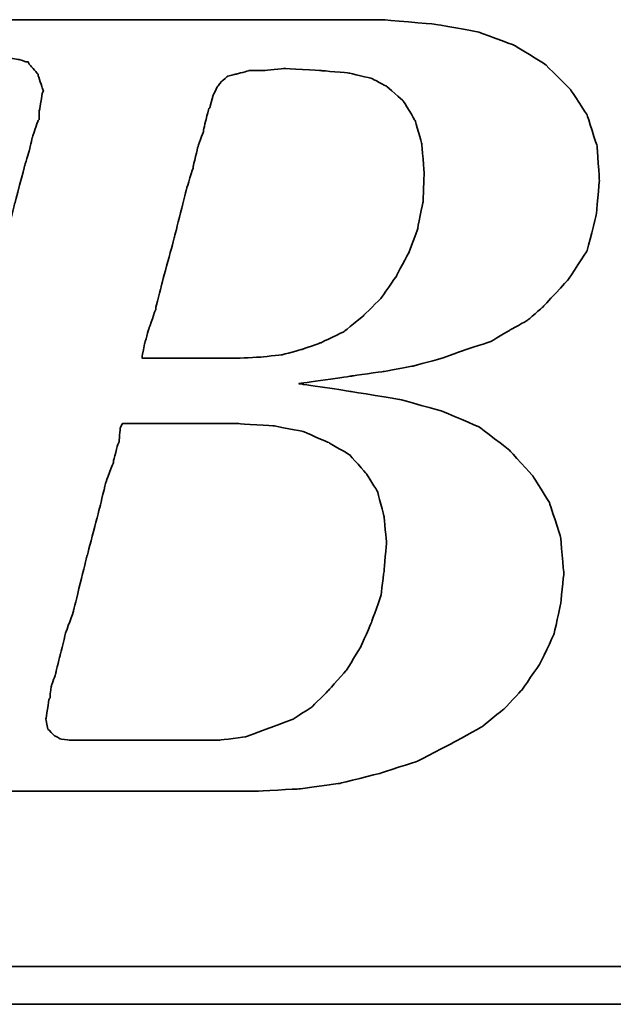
# Model space of a CAD drawing. Header units: millimetres. Extents: x 346 to 653, y 73 to 195.
# Tile 31 of 51: x 579.69 to 581.1, y 107.77 to 110.09. Entities that reach past the tile are written whole.
import ezdxf

# ---------------------------------------------------------------- set-up
doc = ezdxf.new("R2010")
doc.units = ezdxf.units.MM
doc.header["$LTSCALE"] = 0.15
doc.layers.add('DIM', color=4, linetype='CONTINUOUS')
doc.layers.add('layer 1', color=7, linetype='CONTINUOUS')

# ---------------------------------------------------------------- blocks, each defined once
blk = doc.blocks.new('TBI MOTION logo(完整正式版)')
at = {"layer": 'layer 1', "color": 22, "lineweight": 35}
for points, knots in [([(-64.65375, -6.86375), (-64.65375, -6.86375), (-64.84375, -7.29625), (-64.84375, -7.29625), (-64.84375, -7.29625), (-64.84375, -7.29625), (-64.86875, -7.34375), (-64.86875, -7.34375), (-64.86875, -7.34375), (-64.86875, -7.34375), (-64.86875, -7.36875), (-64.86875, -7.36875), (-64.86875, -7.36875), (-64.86875, -7.36875), (-65.15375, -7.65375), (-65.15375, -7.65375), (-65.15375, -7.65375), (-65.15375, -7.65375), (-65.17875, -7.65375), (-65.17875, -7.65375), (-65.17875, -7.65375), (-65.17875, -7.65375), (-65.20375, -7.67875), (-65.20375, -7.67875), (-65.20375, -7.67875), (-65.20375, -7.67875), (-65.58875, -7.87125), (-65.58875, -7.87125), (-65.58875, -7.87125), (-65.58875, -7.87125), (-65.63375, -7.87125), (-65.63375, -7.87125), (-65.63375, -7.87125), (-65.63375, -7.87125), (-65.65875, -7.89375), (-65.65875, -7.89375), (-65.65875, -7.89375), (-65.65875, -7.89375), (-66.09375, -7.94375), (-66.09375, -7.94375), (-66.09375, -7.94375), (-66.09375, -7.94375), (-66.11375, -7.94375), (-66.11375, -7.94375), (-66.11375, -7.94375), (-66.11375, -7.94375), (-66.16375, -7.94375), (-66.16375, -7.94375), (-66.16375, -7.94375), (-66.16375, -7.94375), (-66.30875, -7.94375), (-66.30875, -7.94375), (-66.30875, -7.94375), (-66.30875, -7.94375), (-66.69375, -7.94375), (-66.69375, -7.94375), (-66.69375, -7.94375), (-66.69375, -7.94375), (-67.07375, -7.94375), (-67.07375, -7.94375), (-67.07375, -7.94375), (-67.07375, -7.94375), (-67.12375, -7.94375), (-67.12375, -7.94375), (-67.12375, -7.94375), (-67.12375, -7.94375), (-67.12375, -7.96625), (-67.12375, -7.96625), (-67.12375, -7.96625), (-67.12375, -7.96625), (-67.14875, -7.99125), (-67.14875, -7.99125), (-67.14875, -7.99125), (-67.14875, -7.99125), (-67.24375, -8.34875), (-67.24375, -8.34875), (-67.24375, -8.34875), (-67.24375, -8.34875), (-67.31375, -8.68625), (-67.31375, -8.68625), (-67.31375, -8.68625), (-67.31375, -8.68625), (-67.26875, -8.68625), (-67.26875, -8.68625), (-67.26875, -8.68625), (-67.26875, -8.68625), (-67.07375, -8.68625), (-67.07375, -8.68625), (-67.07375, -8.68625), (-67.07375, -8.68625), (-66.54875, -8.68625), (-66.54875, -8.68625), (-66.54875, -8.68625), (-66.54875, -8.68625), (-65.82625, -8.68625), (-65.82625, -8.68625), (-65.82625, -8.68625), (-65.82625, -8.68625), (-65.01375, -8.68625), (-65.01375, -8.68625), (-65.01375, -8.68625), (-65.01375, -8.68625), (-64.05375, -8.68625), (-64.05375, -8.68625), (-64.05375, -8.68625), (-64.05375, -8.68625), (-62.08375, -8.68625), (-62.08375, -8.68625), (-62.08375, -8.68625), (-62.08375, -8.68625), (-60.06875, -8.68625), (-60.06875, -8.68625), (-60.06875, -8.68625), (-60.06875, -8.68625), (-59.10875, -8.68625), (-59.10875, -8.68625), (-59.10875, -8.68625), (-59.10875, -8.68625), (-58.29375, -8.68625), (-58.29375, -8.68625), (-58.29375, -8.68625), (-58.29375, -8.68625), (-57.57375, -8.68625), (-57.57375, -8.68625), (-57.57375, -8.68625), (-57.57375, -8.68625), (-57.04875, -8.68625), (-57.04875, -8.68625), (-57.04875, -8.68625), (-57.04875, -8.68625), (-56.85375, -8.68625), (-56.85375, -8.68625), (-56.85375, -8.68625), (-56.85375, -8.68625), (-56.70875, -8.68625), (-56.70875, -8.68625), (-56.70875, -8.68625), (-56.70875, -8.68625), (-56.61375, -8.68625), (-56.61375, -8.68625), (-56.61375, -8.68625), (-56.61375, -8.68625), (-56.56875, -8.68625), (-56.56875, -8.68625), (-56.56875, -8.68625), (-56.56875, -8.68625), (-55.65375, -8.63875), (-55.65375, -8.63875), (-55.65375, -8.63875), (-55.65375, -8.63875), (-54.76875, -8.51875), (-54.76875, -8.51875), (-54.76875, -8.51875), (-54.76875, -8.51875), (-53.90375, -8.30375), (-53.90375, -8.30375), (-53.90375, -8.30375), (-53.90375, -8.30375), (-53.08875, -8.03875), (-53.08875, -8.03875), (-53.08875, -8.03875), (-53.08875, -8.03875), (-52.34375, -7.65375), (-52.34375, -7.65375), (-52.34375, -7.65375), (-52.34375, -7.65375), (-51.69875, -7.29625), (-51.69875, -7.29625), (-51.69875, -7.29625), (-51.69875, -7.29625), (-51.21875, -6.91125), (-51.21875, -6.91125), (-51.21875, -6.91125), (-51.21875, -6.91125), (-50.83375, -6.50375), (-50.83375, -6.50375), (-50.83375, -6.50375), (-50.83375, -6.50375), (-50.44875, -5.94875), (-50.44875, -5.94875), (-50.44875, -5.94875), (-50.44875, -5.94875), (-50.13875, -5.30375), (-50.13875, -5.30375), (-50.13875, -5.30375), (-50.13875, -5.30375), (-49.99375, -4.65375), (-49.99375, -4.65375), (-49.99375, -4.65375), (-49.99375, -4.65375), (-49.92375, -3.98375), (-49.92375, -3.98375), (-49.92375, -3.98375), (-49.92375, -3.98375), (-49.99375, -3.19374), (-49.99375, -3.19374), (-49.99375, -3.19374), (-49.99375, -3.19374), (-50.23374, -2.44874), (-50.23374, -2.44874), (-50.23374, -2.44874), (-50.23374, -2.44874), (-50.59375, -1.87374), (-50.59375, -1.87374), (-50.59375, -1.87374), (-50.59375, -1.87374), (-51.09875, -1.31874), (-51.09875, -1.31874), (-51.09875, -1.31874), (-51.09875, -1.31874), (-51.74375, -0.81875), (-51.74375, -0.81875), (-51.74375, -0.81875), (-51.74375, -0.81875), (-52.53875, -0.48125), (-52.53875, -0.48125), (-52.53875, -0.48125), (-52.53875, -0.48125), (-53.47375, -0.21875), (-53.47375, -0.21875), (-53.47375, -0.21875), (-53.47375, -0.21875), (-54.52875, -0.04874), (-54.52875, -0.04874), (-54.52875, -0.04874), (-54.52875, -0.04874), (-55.65375, 0.12125), (-55.65375, 0.12125), (-55.65375, 0.12125), (-55.65375, 0.12125), (-54.50375, 0.28624), (-54.50375, 0.28624), (-54.50375, 0.28624), (-54.50375, 0.28624), (-53.83375, 0.38124), (-53.83375, 0.38124), (-53.83375, 0.38124), (-53.83375, 0.38124), (-53.18375, 0.50125), (-53.18375, 0.50125), (-53.18375, 0.50125), (-53.18375, 0.50125), (-52.55875, 0.66874), (-52.55875, 0.66874), (-52.55875, 0.66874), (-52.55875, 0.66874), (-52.03375, 0.86124), (-52.03375, 0.86124), (-52.03375, 0.86124), (-52.03375, 0.86124), (-51.50374, 1.03124), (-51.50374, 1.03124), (-51.50374, 1.03124), (-51.50374, 1.03124), (-51.09875, 1.27125), (-51.09875, 1.27125), (-51.09875, 1.27125), (-51.09875, 1.27125), (-50.71375, 1.48624), (-50.71375, 1.48624), (-50.71375, 1.48624), (-50.71375, 1.48624), (-50.37625, 1.77625), (-50.37625, 1.77625), (-50.37625, 1.77625), (-50.37625, 1.77625), (-49.82375, 2.37625), (-49.82375, 2.37625), (-49.82375, 2.37625), (-49.82375, 2.37625), (-49.41875, 2.99625), (-49.41875, 2.99625), (-49.41875, 2.99625), (-49.41875, 2.99625), (-49.22375, 3.76625), (-49.22375, 3.76625), (-49.22375, 3.76625), (-49.22375, 3.76625), (-49.15375, 4.50874), (-49.15375, 4.50874), (-49.15375, 4.50874), (-49.15375, 4.50874), (-49.20375, 5.25125), (-49.20375, 5.25125), (-49.20375, 5.25125), (-49.20375, 5.25125), (-49.41875, 5.92625), (-49.41875, 5.92625), (-49.41875, 5.92625), (-49.41875, 5.92625), (-49.77875, 6.47625), (-49.77875, 6.47625), (-49.77875, 6.47625), (-49.77875, 6.47625), (-50.33125, 7.02624), (-50.33125, 7.02624), (-50.33125, 7.02624), (-50.33125, 7.02624), (-51.00125, 7.43625), (-51.00125, 7.43625), (-51.00125, 7.43625), (-51.00125, 7.43625), (-51.79375, 7.72625), (-51.79375, 7.72625), (-51.79375, 7.72625), (-51.79375, 7.72625), (-52.72875, 7.89124), (-52.72875, 7.89124), (-52.72875, 7.89124), (-52.72875, 7.89124), (-53.83375, 7.98625), (-53.83375, 7.98625), (-53.83375, 7.98625), (-53.83375, 7.98625), (-53.92875, 7.98625), (-53.92875, 7.98625), (-53.92875, 7.98625), (-53.92875, 7.98625), (-54.26375, 7.98625), (-54.26375, 7.98625), (-54.26375, 7.98625), (-54.26375, 7.98625), (-54.74375, 7.98625), (-54.74375, 7.98625), (-54.74375, 7.98625), (-54.74375, 7.98625), (-55.36875, 7.98625), (-55.36875, 7.98625), (-55.36875, 7.98625), (-55.36875, 7.98625), (-56.13375, 7.98625), (-56.13375, 7.98625), (-56.13375, 7.98625), (-56.13375, 7.98625), (-56.94875, 7.98625), (-56.94875, 7.98625), (-56.94875, 7.98625), (-56.94875, 7.98625), (-58.77625, 7.98625), (-58.77625, 7.98625), (-58.77625, 7.98625), (-58.77625, 7.98625), (-60.59875, 7.98625), (-60.59875, 7.98625), (-60.59875, 7.98625), (-60.59875, 7.98625), (-61.41375, 7.98625), (-61.41375, 7.98625), (-61.41375, 7.98625), (-61.41375, 7.98625), (-62.17875, 7.98625), (-62.17875, 7.98625), (-62.17875, 7.98625), (-62.17875, 7.98625), (-62.80375, 7.98625), (-62.80375, 7.98625), (-62.80375, 7.98625), (-62.80375, 7.98625), (-63.30625, 7.98625), (-63.30625, 7.98625), (-63.30625, 7.98625), (-63.30625, 7.98625), (-63.57375, 7.98625), (-63.57375, 7.98625), (-63.57375, 7.98625), (-63.57375, 7.98625), (-63.57375, 7.96375), (-63.57375, 7.96375), (-63.57375, 7.96375), (-63.57375, 7.96375), (-63.59875, 7.94125), (-63.59875, 7.94125), (-63.59875, 7.94125), (-63.59875, 7.94125), (-63.69375, 7.55625), (-63.69375, 7.55625), (-63.69375, 7.55625), (-63.69375, 7.55625), (-63.76375, 7.24624), (-63.76375, 7.24624), (-63.76375, 7.24624), (-63.76375, 7.24624), (-63.23875, 7.24624), (-63.23875, 7.24624), (-63.23875, 7.24624), (-63.23875, 7.24624), (-62.75875, 7.24624), (-62.75875, 7.24624), (-62.75875, 7.24624), (-62.75875, 7.24624), (-62.61125, 7.24624), (-62.61125, 7.24624), (-62.61125, 7.24624), (-62.61125, 7.24624), (-62.56625, 7.24624), (-62.56625, 7.24624), (-62.56625, 7.24624), (-62.56625, 7.24624), (-62.22875, 7.24624), (-62.22875, 7.24624), (-62.22875, 7.24624), (-62.22875, 7.24624), (-62.20375, 7.24624), (-62.20375, 7.24624), (-62.20375, 7.24624), (-62.20375, 7.24624), (-62.17875, 7.21875), (-62.17875, 7.21875), (-62.17875, 7.21875), (-62.17875, 7.21875), (-61.96375, 7.17125), (-61.96375, 7.17125), (-61.96375, 7.17125), (-61.96375, 7.17125), (-61.72375, 7.12624), (-61.72375, 7.12624), (-61.72375, 7.12624), (-61.72375, 7.12624), (-61.70375, 7.12624), (-61.70375, 7.12624), (-61.70375, 7.12624), (-61.70375, 7.12624), (-61.55875, 7.07624), (-61.55875, 7.07624), (-61.55875, 7.07624), (-61.55875, 7.07624), (-61.50875, 7.07624), (-61.50875, 7.07624), (-61.50875, 7.07624), (-61.50875, 7.07624), (-61.48375, 7.02624), (-61.48375, 7.02624), (-61.48375, 7.02624), (-61.48375, 7.02624), (-61.31875, 6.83375), (-61.31875, 6.83375), (-61.31875, 6.83375), (-61.31875, 6.83375), (-61.29375, 6.81125), (-61.29375, 6.81125), (-61.29375, 6.81125), (-61.29375, 6.81125), (-61.29375, 6.78625), (-61.29375, 6.78625), (-61.29375, 6.78625), (-61.29375, 6.78625), (-61.19875, 6.50124), (-61.19875, 6.50124), (-61.19875, 6.50124), (-61.19875, 6.50124), (-61.17375, 6.45124), (-61.17375, 6.45124), (-61.17375, 6.45124), (-61.17375, 6.45124), (-61.19875, 6.40625), (-61.19875, 6.40625), (-61.19875, 6.40625), (-61.19875, 6.40625), (-61.26875, 5.99624), (-61.26875, 5.99624), (-61.26875, 5.99624), (-61.26875, 5.99624), (-61.26875, 5.85125), (-61.26875, 5.85125), (-61.26875, 5.85125), (-61.26875, 5.85125), (-61.26875, 5.82625), (-61.26875, 5.82625), (-61.26875, 5.82625), (-61.26875, 5.82625), (-61.29375, 5.80625), (-61.29375, 5.80625), (-61.29375, 5.80625), (-61.29375, 5.80625), (-61.34125, 5.66125), (-61.34125, 5.66125), (-61.34125, 5.66125), (-61.34125, 5.66125), (-61.41375, 5.44625), (-61.41375, 5.44625), (-61.41375, 5.44625), (-61.41375, 5.44625), (-61.48375, 5.15625), (-61.48375, 5.15625), (-61.48375, 5.15625), (-61.48375, 5.15625), (-61.58375, 4.82124), (-61.58375, 4.82124), (-61.58375, 4.82124), (-61.58375, 4.82124), (-61.79875, 4.00375), (-61.79875, 4.00375), (-61.79875, 4.00375), (-61.79875, 4.00375), (-62.05875, 2.99625), (-62.05875, 2.99625), (-62.05875, 2.99625), (-62.05875, 2.99625), (-62.34875, 1.91625), (-62.34875, 1.91625), (-62.34875, 1.91625), (-62.34875, 1.91625), (-62.97375, -0.41124), (-62.97375, -0.41124), (-62.97375, -0.41124), (-62.97375, -0.41124), (-63.59875, -2.75875), (-63.59875, -2.75875), (-63.59875, -2.75875), (-63.59875, -2.75875), (-63.88375, -3.86374), (-63.88375, -3.86374), (-63.88375, -3.86374), (-63.88375, -3.86374), (-64.14875, -4.82374), (-64.14875, -4.82374), (-64.14875, -4.82374), (-64.14875, -4.82374), (-64.36375, -5.64125), (-64.36375, -5.64125), (-64.36375, -5.64125), (-64.36375, -5.64125), (-64.43625, -5.97625), (-64.43625, -5.97625), (-64.43625, -5.97625), (-64.43625, -5.97625), (-64.50875, -6.28625), (-64.50875, -6.28625), (-64.50875, -6.28625), (-64.50875, -6.28625), (-64.50875, -6.30875), (-64.50875, -6.30875), (-64.50875, -6.30875), (-64.50875, -6.30875), (-64.57875, -6.50375), (-64.57875, -6.50375), (-64.57875, -6.50375), (-64.57875, -6.50375), (-64.62875, -6.69625), (-64.62875, -6.69625), (-64.62875, -6.69625), (-64.62875, -6.69625), (-64.62875, -6.76875), (-64.62875, -6.76875), (-64.62875, -6.76875), (-64.62875, -6.76875), (-64.62875, -6.81375), (-64.62875, -6.81375), (-64.62875, -6.81375), (-64.62875, -6.81375), (-64.62875, -6.83875), (-64.62875, -6.83875), (-64.62875, -6.83875), (-64.62875, -6.83875), (-64.65375, -6.86375), (-64.65375, -6.86375)], [0, 0, 0, 0, 0.00719424, 0.00719424, 0.00719424, 0.00719425, 0.01438849, 0.01438849, 0.01438849, 0.0143885, 0.02158273, 0.02158273, 0.02158273, 0.02158274, 0.02877698, 0.02877698, 0.02877698, 0.02877699, 0.03597122, 0.03597122, 0.03597122, 0.03597123, 0.04316547, 0.04316547, 0.04316547, 0.04316548, 0.05035971, 0.05035971, 0.05035971, 0.05035972, 0.05755396, 0.05755396, 0.05755396, 0.05755397, 0.0647482, 0.0647482, 0.0647482, 0.06474821, 0.07194245, 0.07194245, 0.07194245, 0.07194246, 0.07913669, 0.07913669, 0.07913669, 0.0791367, 0.08633094, 0.08633094, 0.08633094, 0.08633095, 0.09352518, 0.09352518, 0.09352518, 0.09352519, 0.10071942, 0.10071942, 0.10071942, 0.10071943, 0.10791367, 0.10791367, 0.10791367, 0.10791368, 0.11510791, 0.11510791, 0.11510791, 0.11510792, 0.12230216, 0.12230216, 0.12230216, 0.12230217, 0.1294964, 0.1294964, 0.1294964, 0.12949641, 0.13669065, 0.13669065, 0.13669065, 0.13669066, 0.14388489, 0.14388489, 0.14388489, 0.1438849, 0.15107914, 0.15107914, 0.15107914, 0.15107915, 0.15827338, 0.15827338, 0.15827338, 0.15827339, 0.16546763, 0.16546763, 0.16546763, 0.16546764, 0.17266187, 0.17266187, 0.17266187, 0.17266188, 0.17985612, 0.17985612, 0.17985612, 0.17985613, 0.18705036, 0.18705036, 0.18705036, 0.18705037, 0.1942446, 0.1942446, 0.1942446, 0.19424461, 0.20143885, 0.20143885, 0.20143885, 0.20143886, 0.20863309, 0.20863309, 0.20863309, 0.2086331, 0.21582734, 0.21582734, 0.21582734, 0.21582735, 0.22302158, 0.22302158, 0.22302158, 0.22302159, 0.23021583, 0.23021583, 0.23021583, 0.23021584, 0.23741007, 0.23741007, 0.23741007, 0.23741008, 0.24460432, 0.24460432, 0.24460432, 0.24460433, 0.25179856, 0.25179856, 0.25179856, 0.25179857, 0.25899281, 0.25899281, 0.25899281, 0.25899282, 0.26618705, 0.26618705, 0.26618705, 0.26618706, 0.27338129, 0.27338129, 0.27338129, 0.2733813, 0.28057554, 0.28057554, 0.28057554, 0.28057555, 0.28776978, 0.28776978, 0.28776978, 0.28776979, 0.29496403, 0.29496403, 0.29496403, 0.29496404, 0.30215827, 0.30215827, 0.30215827, 0.30215828, 0.30935252, 0.30935252, 0.30935252, 0.30935253, 0.31654676, 0.31654676, 0.31654676, 0.31654677, 0.32374101, 0.32374101, 0.32374101, 0.32374102, 0.33093525, 0.33093525, 0.33093525, 0.33093526, 0.3381295, 0.3381295, 0.3381295, 0.33812951, 0.34532374, 0.34532374, 0.34532374, 0.34532375, 0.35251799, 0.35251799, 0.35251799, 0.352518, 0.35971223, 0.35971223, 0.35971223, 0.35971224, 0.36690647, 0.36690647, 0.36690647, 0.36690648, 0.37410072, 0.37410072, 0.37410072, 0.37410073, 0.38129496, 0.38129496, 0.38129496, 0.38129497, 0.38848921, 0.38848921, 0.38848921, 0.38848922, 0.39568345, 0.39568345, 0.39568345, 0.39568346, 0.4028777, 0.4028777, 0.4028777, 0.40287771, 0.41007194, 0.41007194, 0.41007194, 0.41007195, 0.41726619, 0.41726619, 0.41726619, 0.4172662, 0.42446043, 0.42446043, 0.42446043, 0.42446044, 0.43165468, 0.43165468, 0.43165468, 0.43165469, 0.43884892, 0.43884892, 0.43884892, 0.43884893, 0.44604317, 0.44604317, 0.44604317, 0.44604318, 0.45323741, 0.45323741, 0.45323741, 0.45323742, 0.46043165, 0.46043165, 0.46043165, 0.46043166, 0.4676259, 0.4676259, 0.4676259, 0.46762591, 0.47482014, 0.47482014, 0.47482014, 0.47482015, 0.48201439, 0.48201439, 0.48201439, 0.4820144, 0.48920863, 0.48920863, 0.48920863, 0.48920864, 0.49640288, 0.49640288, 0.49640288, 0.49640289, 0.50359712, 0.50359712, 0.50359712, 0.50359713, 0.51079137, 0.51079137, 0.51079137, 0.51079138, 0.51798561, 0.51798561, 0.51798561, 0.51798562, 0.52517986, 0.52517986, 0.52517986, 0.52517987, 0.5323741, 0.5323741, 0.5323741, 0.53237411, 0.53956835, 0.53956835, 0.53956835, 0.53956836, 0.54676259, 0.54676259, 0.54676259, 0.5467626, 0.55395683, 0.55395683, 0.55395683, 0.55395684, 0.56115108, 0.56115108, 0.56115108, 0.56115109, 0.56834532, 0.56834532, 0.56834532, 0.56834533, 0.57553957, 0.57553957, 0.57553957, 0.57553958, 0.58273381, 0.58273381, 0.58273381, 0.58273382, 0.58992806, 0.58992806, 0.58992806, 0.58992807, 0.5971223, 0.5971223, 0.5971223, 0.59712231, 0.60431655, 0.60431655, 0.60431655, 0.60431656, 0.61151079, 0.61151079, 0.61151079, 0.6115108, 0.61870504, 0.61870504, 0.61870504, 0.61870505, 0.62589928, 0.62589928, 0.62589928, 0.62589929, 0.63309353, 0.63309353, 0.63309353, 0.63309354, 0.64028777, 0.64028777, 0.64028777, 0.64028778, 0.64748201, 0.64748201, 0.64748201, 0.64748202, 0.65467626, 0.65467626, 0.65467626, 0.65467627, 0.6618705, 0.6618705, 0.6618705, 0.66187051, 0.66906475, 0.66906475, 0.66906475, 0.66906476, 0.67625899, 0.67625899, 0.67625899, 0.676259, 0.68345324, 0.68345324, 0.68345324, 0.68345325, 0.69064748, 0.69064748, 0.69064748, 0.69064749, 0.69784173, 0.69784173, 0.69784173, 0.69784174, 0.70503597, 0.70503597, 0.70503597, 0.70503598, 0.71223022, 0.71223022, 0.71223022, 0.71223023, 0.71942446, 0.71942446, 0.71942446, 0.71942447, 0.72661871, 0.72661871, 0.72661871, 0.72661872, 0.73381295, 0.73381295, 0.73381295, 0.73381296, 0.74100719, 0.74100719, 0.74100719, 0.7410072, 0.74820144, 0.74820144, 0.74820144, 0.74820145, 0.75539568, 0.75539568, 0.75539568, 0.75539569, 0.76258993, 0.76258993, 0.76258993, 0.76258994, 0.76978417, 0.76978417, 0.76978417, 0.76978418, 0.77697842, 0.77697842, 0.77697842, 0.77697843, 0.78417266, 0.78417266, 0.78417266, 0.78417267, 0.79136691, 0.79136691, 0.79136691, 0.79136692, 0.79856115, 0.79856115, 0.79856115, 0.79856116, 0.8057554, 0.8057554, 0.8057554, 0.80575541, 0.81294964, 0.81294964, 0.81294964, 0.81294965, 0.82014388, 0.82014388, 0.82014388, 0.82014389, 0.82733813, 0.82733813, 0.82733813, 0.82733814, 0.83453237, 0.83453237, 0.83453237, 0.83453238, 0.84172662, 0.84172662, 0.84172662, 0.84172663, 0.84892086, 0.84892086, 0.84892086, 0.84892087, 0.85611511, 0.85611511, 0.85611511, 0.85611512, 0.86330935, 0.86330935, 0.86330935, 0.86330936, 0.8705036, 0.8705036, 0.8705036, 0.87050361, 0.87769784, 0.87769784, 0.87769784, 0.87769785, 0.88489209, 0.88489209, 0.88489209, 0.8848921, 0.89208633, 0.89208633, 0.89208633, 0.89208634, 0.89928058, 0.89928058, 0.89928058, 0.89928059, 0.90647482, 0.90647482, 0.90647482, 0.90647483, 0.91366906, 0.91366906, 0.91366906, 0.91366907, 0.92086331, 0.92086331, 0.92086331, 0.92086332, 0.92805755, 0.92805755, 0.92805755, 0.92805756, 0.9352518, 0.9352518, 0.9352518, 0.93525181, 0.94244604, 0.94244604, 0.94244604, 0.94244605, 0.94964029, 0.94964029, 0.94964029, 0.9496403, 0.95683453, 0.95683453, 0.95683453, 0.95683454, 0.96402878, 0.96402878, 0.96402878, 0.96402879, 0.97122302, 0.97122302, 0.97122302, 0.97122303, 0.97841727, 0.97841727, 0.97841727, 0.97841728, 0.98561151, 0.98561151, 0.98561151, 0.98561152, 0.99280576, 0.99280576, 0.99280576, 0.99280577, 1, 1, 1, 1]), ([(-57.50375, 6.35625), (-57.50375, 6.35625), (-57.57375, 6.11625), (-57.57375, 6.11625), (-57.57375, 6.11625), (-57.57375, 6.11625), (-57.57375, 6.09125), (-57.57375, 6.09125), (-57.57375, 6.09125), (-57.57375, 6.09125), (-57.59875, 6.06625), (-57.59875, 6.06625), (-57.59875, 6.06625), (-57.59875, 6.06625), (-57.64875, 5.87625), (-57.64875, 5.87625), (-57.64875, 5.87625), (-57.64875, 5.87625), (-57.71875, 5.58875), (-57.71875, 5.58875), (-57.71875, 5.58875), (-57.71875, 5.58875), (-57.71875, 5.56625), (-57.71875, 5.56625), (-57.71875, 5.56625), (-57.71875, 5.56625), (-57.83875, 5.23125), (-57.83875, 5.23125), (-57.83875, 5.23125), (-57.83875, 5.23125), (-57.93625, 4.82124), (-57.93625, 4.82124), (-57.93625, 4.82124), (-57.93625, 4.82124), (-57.93625, 4.79624), (-57.93625, 4.79624), (-57.93625, 4.79624), (-57.93625, 4.79624), (-58.07875, 4.34125), (-58.07875, 4.34125), (-58.07875, 4.34125), (-58.07875, 4.34125), (-58.34375, 3.28625), (-58.34375, 3.28625), (-58.34375, 3.28625), (-58.34375, 3.28625), (-58.62875, 2.23124), (-58.62875, 2.23124), (-58.62875, 2.23124), (-58.62875, 2.23124), (-58.74875, 1.75125), (-58.74875, 1.75125), (-58.74875, 1.75125), (-58.74875, 1.75125), (-58.74875, 1.72625), (-58.74875, 1.72625), (-58.74875, 1.72625), (-58.74875, 1.72625), (-58.89375, 1.31625), (-58.89375, 1.31625), (-58.89375, 1.31625), (-58.89375, 1.31625), (-58.98875, 0.98124), (-58.98875, 0.98124), (-58.98875, 0.98124), (-58.98875, 0.98124), (-59.03875, 0.71625), (-59.03875, 0.71625), (-59.03875, 0.71625), (-59.03875, 0.71625), (-59.03875, 0.66874), (-59.03875, 0.66874), (-59.03875, 0.66874), (-59.03875, 0.66874), (-58.91875, 0.66874), (-58.91875, 0.66874), (-58.91875, 0.66874), (-58.91875, 0.66874), (-58.53375, 0.66874), (-58.53375, 0.66874), (-58.53375, 0.66874), (-58.53375, 0.66874), (-58.10375, 0.66874), (-58.10375, 0.66874), (-58.10375, 0.66874), (-58.10375, 0.66874), (-57.66875, 0.66874), (-57.66875, 0.66874), (-57.66875, 0.66874), (-57.66875, 0.66874), (-57.33375, 0.66874), (-57.33375, 0.66874), (-57.33375, 0.66874), (-57.33375, 0.66874), (-57.09375, 0.66874), (-57.09375, 0.66874), (-57.09375, 0.66874), (-57.09375, 0.66874), (-56.99875, 0.66874), (-56.99875, 0.66874), (-56.99875, 0.66874), (-56.99875, 0.66874), (-56.49375, 0.69374), (-56.49375, 0.69374), (-56.49375, 0.69374), (-56.49375, 0.69374), (-56.01375, 0.74374), (-56.01375, 0.74374), (-56.01375, 0.74374), (-56.01375, 0.74374), (-55.58375, 0.86124), (-55.58375, 0.86124), (-55.58375, 0.86124), (-55.58375, 0.86124), (-55.17375, 1.00624), (-55.17375, 1.00624), (-55.17375, 1.00624), (-55.17375, 1.00624), (-54.67375, 1.24625), (-54.67375, 1.24625), (-54.67375, 1.24625), (-54.67375, 1.24625), (-54.26375, 1.58124), (-54.26375, 1.58124), (-54.26375, 1.58124), (-54.26375, 1.58124), (-53.87875, 1.96374), (-53.87875, 1.96374), (-53.87875, 1.96374), (-53.87875, 1.96374), (-53.54375, 2.44625), (-53.54375, 2.44625), (-53.54375, 2.44625), (-53.54375, 2.44625), (-53.27875, 2.95125), (-53.27875, 2.95125), (-53.27875, 2.95125), (-53.27875, 2.95125), (-53.08875, 3.45124), (-53.08875, 3.45124), (-53.08875, 3.45124), (-53.08875, 3.45124), (-52.96875, 4.05124), (-52.96875, 4.05124), (-52.96875, 4.05124), (-52.96875, 4.05124), (-52.94375, 4.65125), (-52.94375, 4.65125), (-52.94375, 4.65125), (-52.94375, 4.65125), (-52.99375, 5.30125), (-52.99375, 5.30125), (-52.99375, 5.30125), (-52.99375, 5.30125), (-53.13875, 5.80625), (-53.13875, 5.80625), (-53.13875, 5.80625), (-53.13875, 5.80625), (-53.39875, 6.23625), (-53.39875, 6.23625), (-53.39875, 6.23625), (-53.39875, 6.23625), (-53.75875, 6.54875), (-53.75875, 6.54875), (-53.75875, 6.54875), (-53.75875, 6.54875), (-54.07375, 6.71625), (-54.07375, 6.71625), (-54.07375, 6.71625), (-54.07375, 6.71625), (-54.57375, 6.83375), (-54.57375, 6.83375), (-54.57375, 6.83375), (-54.57375, 6.83375), (-55.17375, 6.88625), (-55.17375, 6.88625), (-55.17375, 6.88625), (-55.17375, 6.88625), (-55.96875, 6.93125), (-55.96875, 6.93125), (-55.96875, 6.93125), (-55.96875, 6.93125), (-56.39875, 6.88625), (-56.39875, 6.88625), (-56.39875, 6.88625), (-56.39875, 6.88625), (-56.42125, 6.88625), (-56.42125, 6.88625), (-56.42125, 6.88625), (-56.42125, 6.88625), (-56.73375, 6.88625), (-56.73375, 6.88625), (-56.73375, 6.88625), (-56.73375, 6.88625), (-56.99875, 6.81125), (-56.99875, 6.81125), (-56.99875, 6.81125), (-56.99875, 6.81125), (-57.02375, 6.81125), (-57.02375, 6.81125), (-57.02375, 6.81125), (-57.02375, 6.81125), (-57.18875, 6.76625), (-57.18875, 6.76625), (-57.18875, 6.76625), (-57.18875, 6.76625), (-57.30875, 6.66625), (-57.30875, 6.66625), (-57.30875, 6.66625), (-57.30875, 6.66625), (-57.40875, 6.54875), (-57.40875, 6.54875), (-57.40875, 6.54875), (-57.40875, 6.54875), (-57.50375, 6.35625), (-57.50375, 6.35625)], [0, 0, 0, 0, 0.01851852, 0.01851852, 0.01851852, 0.01851853, 0.03703704, 0.03703704, 0.03703704, 0.03703705, 0.05555556, 0.05555556, 0.05555556, 0.05555557, 0.07407407, 0.07407407, 0.07407407, 0.07407408, 0.09259259, 0.09259259, 0.09259259, 0.0925926, 0.11111111, 0.11111111, 0.11111111, 0.11111112, 0.12962963, 0.12962963, 0.12962963, 0.12962964, 0.14814815, 0.14814815, 0.14814815, 0.14814816, 0.16666667, 0.16666667, 0.16666667, 0.16666668, 0.18518519, 0.18518519, 0.18518519, 0.1851852, 0.2037037, 0.2037037, 0.2037037, 0.20370371, 0.22222222, 0.22222222, 0.22222222, 0.22222223, 0.24074074, 0.24074074, 0.24074074, 0.24074075, 0.25925926, 0.25925926, 0.25925926, 0.25925927, 0.27777778, 0.27777778, 0.27777778, 0.27777779, 0.2962963, 0.2962963, 0.2962963, 0.29629631, 0.31481481, 0.31481481, 0.31481481, 0.31481482, 0.33333333, 0.33333333, 0.33333333, 0.33333334, 0.35185185, 0.35185185, 0.35185185, 0.35185186, 0.37037037, 0.37037037, 0.37037037, 0.37037038, 0.38888889, 0.38888889, 0.38888889, 0.3888889, 0.40740741, 0.40740741, 0.40740741, 0.40740742, 0.42592593, 0.42592593, 0.42592593, 0.42592594, 0.44444444, 0.44444444, 0.44444444, 0.44444445, 0.46296296, 0.46296296, 0.46296296, 0.46296297, 0.48148148, 0.48148148, 0.48148148, 0.48148149, 0.5, 0.5, 0.5, 0.50000001, 0.51851852, 0.51851852, 0.51851852, 0.51851853, 0.53703704, 0.53703704, 0.53703704, 0.53703705, 0.55555556, 0.55555556, 0.55555556, 0.55555557, 0.57407407, 0.57407407, 0.57407407, 0.57407408, 0.59259259, 0.59259259, 0.59259259, 0.5925926, 0.61111111, 0.61111111, 0.61111111, 0.61111112, 0.62962963, 0.62962963, 0.62962963, 0.62962964, 0.64814815, 0.64814815, 0.64814815, 0.64814816, 0.66666667, 0.66666667, 0.66666667, 0.66666668, 0.68518519, 0.68518519, 0.68518519, 0.6851852, 0.7037037, 0.7037037, 0.7037037, 0.70370371, 0.72222222, 0.72222222, 0.72222222, 0.72222223, 0.74074074, 0.74074074, 0.74074074, 0.74074075, 0.75925926, 0.75925926, 0.75925926, 0.75925927, 0.77777778, 0.77777778, 0.77777778, 0.77777779, 0.7962963, 0.7962963, 0.7962963, 0.79629631, 0.81481481, 0.81481481, 0.81481481, 0.81481482, 0.83333333, 0.83333333, 0.83333333, 0.83333334, 0.85185185, 0.85185185, 0.85185185, 0.85185186, 0.87037037, 0.87037037, 0.87037037, 0.87037038, 0.88888889, 0.88888889, 0.88888889, 0.8888889, 0.90740741, 0.90740741, 0.90740741, 0.90740742, 0.92592593, 0.92592593, 0.92592593, 0.92592594, 0.94444444, 0.94444444, 0.94444444, 0.94444445, 0.96296296, 0.96296296, 0.96296296, 0.96296297, 0.98148148, 0.98148148, 0.98148148, 0.98148149, 1, 1, 1, 1]), ([(-61.03125, -6.57375), (-61.03125, -6.57375), (-61.03125, -6.67125), (-61.03125, -6.67125), (-61.03125, -6.67125), (-61.03125, -6.67125), (-61.05375, -6.69625), (-61.05375, -6.69625), (-61.05375, -6.69625), (-61.05375, -6.69625), (-61.12375, -7.12875), (-61.12375, -7.12875), (-61.12375, -7.12875), (-61.12375, -7.12875), (-61.07875, -7.34375), (-61.07875, -7.34375), (-61.07875, -7.34375), (-61.07875, -7.34375), (-60.93375, -7.48875), (-60.93375, -7.48875), (-60.93375, -7.48875), (-60.93375, -7.48875), (-60.81375, -7.55625), (-60.81375, -7.55625), (-60.81375, -7.55625), (-60.81375, -7.55625), (-60.62375, -7.58375), (-60.62375, -7.58375), (-60.62375, -7.58375), (-60.62375, -7.58375), (-60.30875, -7.58375), (-60.30875, -7.58375), (-60.30875, -7.58375), (-60.30875, -7.58375), (-59.97375, -7.58375), (-59.97375, -7.58375), (-59.97375, -7.58375), (-59.97375, -7.58375), (-59.87875, -7.58375), (-59.87875, -7.58375), (-59.87875, -7.58375), (-59.87875, -7.58375), (-59.63625, -7.58375), (-59.63625, -7.58375), (-59.63625, -7.58375), (-59.63625, -7.58375), (-58.96875, -7.58375), (-58.96875, -7.58375), (-58.96875, -7.58375), (-58.96875, -7.58375), (-58.29375, -7.58375), (-58.29375, -7.58375), (-58.29375, -7.58375), (-58.29375, -7.58375), (-58.05375, -7.58375), (-58.05375, -7.58375), (-58.05375, -7.58375), (-58.05375, -7.58375), (-57.98375, -7.58375), (-57.98375, -7.58375), (-57.98375, -7.58375), (-57.98375, -7.58375), (-57.35875, -7.58375), (-57.35875, -7.58375), (-57.35875, -7.58375), (-57.35875, -7.58375), (-56.78375, -7.50875), (-56.78375, -7.50875), (-56.78375, -7.50875), (-56.78375, -7.50875), (-56.27875, -7.31875), (-56.27875, -7.31875), (-56.27875, -7.31875), (-56.27875, -7.31875), (-55.77375, -7.12875), (-55.77375, -7.12875), (-55.77375, -7.12875), (-55.77375, -7.12875), (-55.36875, -6.86375), (-55.36875, -6.86375), (-55.36875, -6.86375), (-55.36875, -6.86375), (-55.00875, -6.50375), (-55.00875, -6.50375), (-55.00875, -6.50375), (-55.00875, -6.50375), (-54.62375, -6.06875), (-54.62375, -6.06875), (-54.62375, -6.06875), (-54.62375, -6.06875), (-54.31375, -5.56875), (-54.31375, -5.56875), (-54.31375, -5.56875), (-54.31375, -5.56875), (-54.07375, -5.01625), (-54.07375, -5.01625), (-54.07375, -5.01625), (-54.07375, -5.01625), (-53.87875, -4.46374), (-53.87875, -4.46374), (-53.87875, -4.46374), (-53.87875, -4.46374), (-53.80875, -3.91375), (-53.80875, -3.91375), (-53.80875, -3.91375), (-53.80875, -3.91375), (-53.75875, -3.31375), (-53.75875, -3.31375), (-53.75875, -3.31375), (-53.75875, -3.31375), (-53.80875, -2.75875), (-53.80875, -2.75875), (-53.80875, -2.75875), (-53.80875, -2.75875), (-53.95375, -2.20875), (-53.95375, -2.20875), (-53.95375, -2.20875), (-53.95375, -2.20875), (-54.19375, -1.82625), (-54.19375, -1.82625), (-54.19375, -1.82625), (-54.19375, -1.82625), (-54.55375, -1.41875), (-54.55375, -1.41875), (-54.55375, -1.41875), (-54.55375, -1.41875), (-55.00875, -1.15125), (-55.00875, -1.15125), (-55.00875, -1.15125), (-55.00875, -1.15125), (-55.56125, -0.91375), (-55.56125, -0.91375), (-55.56125, -0.91375), (-55.56125, -0.91375), (-56.18125, -0.79375), (-56.18125, -0.79375), (-56.18125, -0.79375), (-56.18125, -0.79375), (-56.94875, -0.74374), (-56.94875, -0.74374), (-56.94875, -0.74374), (-56.94875, -0.74374), (-56.99875, -0.74374), (-56.99875, -0.74374), (-56.99875, -0.74374), (-56.99875, -0.74374), (-57.09375, -0.74374), (-57.09375, -0.74374), (-57.09375, -0.74374), (-57.09375, -0.74374), (-57.38375, -0.74374), (-57.38375, -0.74374), (-57.38375, -0.74374), (-57.38375, -0.74374), (-57.76875, -0.74374), (-57.76875, -0.74374), (-57.76875, -0.74374), (-57.76875, -0.74374), (-58.24625, -0.74374), (-58.24625, -0.74374), (-58.24625, -0.74374), (-58.24625, -0.74374), (-58.72875, -0.74374), (-58.72875, -0.74374), (-58.72875, -0.74374), (-58.72875, -0.74374), (-59.20875, -0.74374), (-59.20875, -0.74374), (-59.20875, -0.74374), (-59.20875, -0.74374), (-59.46875, -0.74374), (-59.46875, -0.74374), (-59.46875, -0.74374), (-59.46875, -0.74374), (-59.51625, -0.83875), (-59.51625, -0.83875), (-59.51625, -0.83875), (-59.51625, -0.83875), (-59.54375, -1.15125), (-59.54375, -1.15125), (-59.54375, -1.15125), (-59.54375, -1.15125), (-59.56375, -1.17874), (-59.56375, -1.17874), (-59.56375, -1.17874), (-59.56375, -1.17874), (-59.66375, -1.55875), (-59.66375, -1.55875), (-59.66375, -1.55875), (-59.66375, -1.55875), (-59.66375, -1.58375), (-59.66375, -1.58375), (-59.66375, -1.58375), (-59.66375, -1.58375), (-59.82875, -2.01874), (-59.82875, -2.01874), (-59.82875, -2.01874), (-59.82875, -2.01874), (-59.94875, -2.52125), (-59.94875, -2.52125), (-59.94875, -2.52125), (-59.94875, -2.52125), (-60.23875, -3.62375), (-60.23875, -3.62375), (-60.23875, -3.62375), (-60.23875, -3.62375), (-60.52375, -4.77624), (-60.52375, -4.77624), (-60.52375, -4.77624), (-60.52375, -4.77624), (-60.52375, -4.79874), (-60.52375, -4.79874), (-60.52375, -4.79874), (-60.52375, -4.79874), (-60.69125, -5.25375), (-60.69125, -5.25375), (-60.69125, -5.25375), (-60.69125, -5.25375), (-60.81375, -5.73625), (-60.81375, -5.73625), (-60.81375, -5.73625), (-60.81375, -5.73625), (-60.90875, -6.11875), (-60.90875, -6.11875), (-60.90875, -6.11875), (-60.90875, -6.11875), (-60.90875, -6.14375), (-60.90875, -6.14375), (-60.90875, -6.14375), (-60.90875, -6.14375), (-61.00375, -6.40875), (-61.00375, -6.40875), (-61.00375, -6.40875), (-61.00375, -6.40875), (-61.03125, -6.57375), (-61.03125, -6.57375)], [0, 0, 0, 0, 0.01694915, 0.01694915, 0.01694915, 0.01694916, 0.03389831, 0.03389831, 0.03389831, 0.03389832, 0.05084746, 0.05084746, 0.05084746, 0.05084747, 0.06779661, 0.06779661, 0.06779661, 0.06779662, 0.08474576, 0.08474576, 0.08474576, 0.08474577, 0.10169492, 0.10169492, 0.10169492, 0.10169493, 0.11864407, 0.11864407, 0.11864407, 0.11864408, 0.13559322, 0.13559322, 0.13559322, 0.13559323, 0.15254237, 0.15254237, 0.15254237, 0.15254238, 0.16949153, 0.16949153, 0.16949153, 0.16949154, 0.18644068, 0.18644068, 0.18644068, 0.18644069, 0.20338983, 0.20338983, 0.20338983, 0.20338984, 0.22033898, 0.22033898, 0.22033898, 0.22033899, 0.23728814, 0.23728814, 0.23728814, 0.23728815, 0.25423729, 0.25423729, 0.25423729, 0.2542373, 0.27118644, 0.27118644, 0.27118644, 0.27118645, 0.28813559, 0.28813559, 0.28813559, 0.2881356, 0.30508475, 0.30508475, 0.30508475, 0.30508476, 0.3220339, 0.3220339, 0.3220339, 0.32203391, 0.33898305, 0.33898305, 0.33898305, 0.33898306, 0.3559322, 0.3559322, 0.3559322, 0.35593221, 0.37288136, 0.37288136, 0.37288136, 0.37288137, 0.38983051, 0.38983051, 0.38983051, 0.38983052, 0.40677966, 0.40677966, 0.40677966, 0.40677967, 0.42372881, 0.42372881, 0.42372881, 0.42372882, 0.44067797, 0.44067797, 0.44067797, 0.44067798, 0.45762712, 0.45762712, 0.45762712, 0.45762713, 0.47457627, 0.47457627, 0.47457627, 0.47457628, 0.49152542, 0.49152542, 0.49152542, 0.49152543, 0.50847458, 0.50847458, 0.50847458, 0.50847459, 0.52542373, 0.52542373, 0.52542373, 0.52542374, 0.54237288, 0.54237288, 0.54237288, 0.54237289, 0.55932203, 0.55932203, 0.55932203, 0.55932204, 0.57627119, 0.57627119, 0.57627119, 0.5762712, 0.59322034, 0.59322034, 0.59322034, 0.59322035, 0.61016949, 0.61016949, 0.61016949, 0.6101695, 0.62711864, 0.62711864, 0.62711864, 0.62711865, 0.6440678, 0.6440678, 0.6440678, 0.64406781, 0.66101695, 0.66101695, 0.66101695, 0.66101696, 0.6779661, 0.6779661, 0.6779661, 0.67796611, 0.69491525, 0.69491525, 0.69491525, 0.69491526, 0.71186441, 0.71186441, 0.71186441, 0.71186442, 0.72881356, 0.72881356, 0.72881356, 0.72881357, 0.74576271, 0.74576271, 0.74576271, 0.74576272, 0.76271186, 0.76271186, 0.76271186, 0.76271187, 0.77966102, 0.77966102, 0.77966102, 0.77966103, 0.79661017, 0.79661017, 0.79661017, 0.79661018, 0.81355932, 0.81355932, 0.81355932, 0.81355933, 0.83050847, 0.83050847, 0.83050847, 0.83050848, 0.84745763, 0.84745763, 0.84745763, 0.84745764, 0.86440678, 0.86440678, 0.86440678, 0.86440679, 0.88135593, 0.88135593, 0.88135593, 0.88135594, 0.89830508, 0.89830508, 0.89830508, 0.89830509, 0.91525424, 0.91525424, 0.91525424, 0.91525425, 0.93220339, 0.93220339, 0.93220339, 0.9322034, 0.94915254, 0.94915254, 0.94915254, 0.94915255, 0.96610169, 0.96610169, 0.96610169, 0.9661017, 0.98305085, 0.98305085, 0.98305085, 0.98305086, 1, 1, 1, 1]), ([(75.90875, -9.47875), (75.90875, -9.47875), (75.90875, -12.28625), (75.90875, -12.28625), (75.90875, -12.28625), (75.90875, -12.28625), (75.90875, -12.47875), (75.90875, -12.47875), (75.90875, -12.47875), (75.90875, -12.47875), (75.71625, -12.47875), (75.71625, -12.47875), (75.71625, -12.47875), (75.71625, -12.47875), (-88.32875, -12.47875), (-88.32875, -12.47875), (-88.32875, -12.47875), (-88.32875, -12.47875), (-88.32875, -13.29375), (-88.32875, -13.29375), (-88.32875, -13.29375), (-88.32875, -13.29375), (82.89125, -13.29375), (82.89125, -13.29375), (82.89125, -13.29375), (82.89125, -13.29375), (75.90875, -9.47875), (75.90875, -9.47875)], [0, 0, 0, 0, 0.14285714, 0.14285714, 0.14285714, 0.14285715, 0.28571429, 0.28571429, 0.28571429, 0.2857143, 0.42857143, 0.42857143, 0.42857143, 0.42857144, 0.57142857, 0.57142857, 0.57142857, 0.57142858, 0.71428571, 0.71428571, 0.71428571, 0.71428572, 0.85714286, 0.85714286, 0.85714286, 0.85714287, 1, 1, 1, 1])]:
    blk.add_open_spline(points, degree=3, knots=knots, dxfattribs=at)

msp = doc.modelspace()

# ---------------------------------------------------------------- block references
at = {"layer": 'DIM', "color": 7, "xscale": 0.1094605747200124, "yscale": 0.1094605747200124, "zscale": 0.1094605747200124}
msp.add_blockref('TBI MOTION logo(完整正式版)', (586.4427, 109.2202), dxfattribs=at)

doc.saveas('drawing.dxf')
